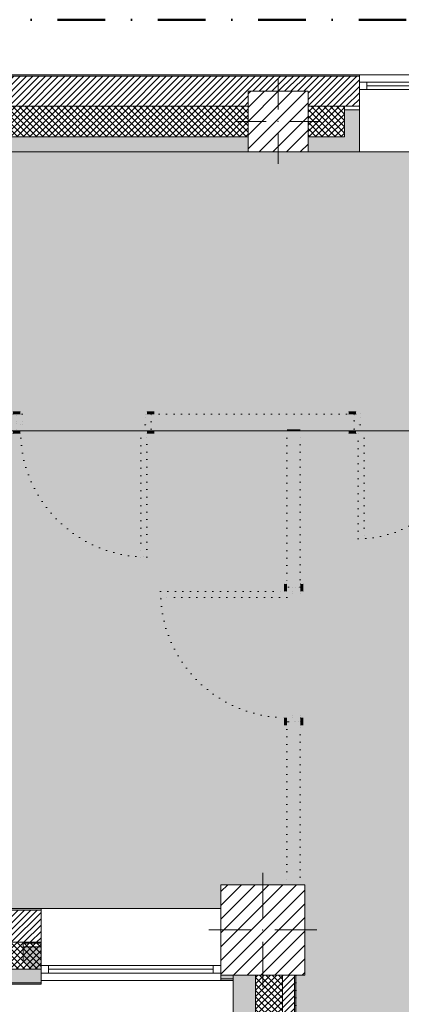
# Model space of a CAD drawing. Header units: millimetres. Extents: x -40968 to 11883, y -18948 to 4746.
# Tile 22 of 33: x -3526 to -977, y -1833 to 4746. Entities that reach past the tile are written whole.
import ezdxf

# ---------------------------------------------------------------- set-up
doc = ezdxf.new("R2010")
doc.units = ezdxf.units.MM
doc.header["$MEASUREMENT"] = 0
for name, pattern in [('Punteado_1', [50, 0, -50]), ('Punto & Rayas', [670.277762, 317.5, -176.388889, 0, -176.388874]), ('Wipeout_Contour', [1000, 0, -1000])]:
    doc.linetypes.add(name, pattern=pattern)
for name, color, linetype, lineweight, true_color in [('01_2D_Ambit_Pluma_Nº__242', 7, 'Continuous', 50, 0xfb0013), ('12_FAÇ_Façana_Pluma_Nº__102', 7, 'Continuous', 5, 0xcccccc), ('12_FAÇ_Façana_Pluma_Nº__174', 7, 'Continuous', 13, 0xe4ad2c), ('12_FAÇ_Façana_Pluma_Nº__176', 7, 'Continuous', 15, 0x93a0c6), ('12_FAÇ_Façana_Pluma_Nº__43', 7, 'Continuous', 5, 0xa4a4a6), ('14_PAV_Paviment existent_Pluma_Nº__102', 7, 'Continuous', 5, 0xcccccc), ('Ventanas Archicad_Pluma_Nº__23', 7, 'Continuous', 5, 0xa4a4a6), ('Ventanas Archicad_Pluma_Nº__3', 7, 'Continuous', 5, 0xa4a4a4), ('Ventanas Archicad_Pluma_Nº__43', 7, 'Continuous', 5, 0xa4a4a6)]:
    doc.layers.add(name, color=color, linetype=linetype, lineweight=lineweight, true_color=true_color)
for name, color, linetype in [('10_ESTR_Pilars', 7, 'Continuous'), ('12_FAÇ_Façana', 7, 'Continuous'), ('14_PAV_Paviment existent', 7, 'Continuous'), ('Demolido_07_CR_Cel Ras', 7, 'Continuous'), ('Demolido_12_FAÇ_Façana', 7, 'Continuous'), ('Demolido_Puertas Archicad', 7, 'Continuous'), ('Ventanas Archicad', 7, 'Continuous')]:
    doc.layers.add(name, color=color, linetype=linetype)
for name, color, linetype, lineweight in [('10_ESTR_Pilars_Pluma_Nº__20', 1, 'Continuous', 5), ('10_ESTR_Pilars_Pluma_Nº__28', 7, 'Continuous', 20), ('10_ESTR_Pilars_Pluma_Nº__42', 8, 'Continuous', 25), ('12_FAÇ_Façana_Pluma_Nº__2', 8, 'Continuous', 5), ('12_FAÇ_Façana_Pluma_Nº__7', 7, 'Continuous', 5), ('14_PAV_Paviment existent_Pluma_Nº__89', 7, 'Continuous', 5), ('Demolido_07_CR_Cel Ras_Pluma_Nº__1', 7, 'Continuous', 5), ('Demolido_07_CR_Cel Ras_Pluma_Nº__100', 2, 'Continuous', 5), ('Demolido_12_FAÇ_Façana_Pluma_Nº__1', 7, 'Continuous', 5), ('Demolido_12_FAÇ_Façana_Pluma_Nº__100', 2, 'Continuous', 5), ('Demolido_Puertas Archicad_Pluma_Nº__1', 7, 'Continuous', 5), ('Demolido_Puertas Archicad_Pluma_Nº__100', 2, 'Continuous', 5), ('Ventanas Archicad_Pluma_Nº__7', 7, 'Continuous', 5)]:
    doc.layers.add(name, color=color, linetype=linetype, lineweight=lineweight)
pattern_1 = [(45, (0, 0), (-21.213203, 21.213203), [])]
pattern_2 = [(45, (0, 0), (-21.2132, 21.2132), []), (135, (0, 0), (21.2132, 21.2132), [])]
pattern_3 = [(0, (0, 0), (0, 75), [0, -75])]
pattern_4 = [(45, (0, 0), (-45.9619, 45.9619), [])]

# ---------------------------------------------------------------- blocks, each defined once
blk = doc.blocks.new('Forjado_1_1', base_point=(7332.1, 1999.6))
at = {"layer": '14_PAV_Paviment existent_Pluma_Nº__102', "linetype": 'Continuous', "lineweight": 0, "true_color": 0x333333}
blk.add_hatch(color=250, dxfattribs=at).paths.add_polyline_path([(7332.1, 1999.6), (7332.1, 3863.5), (-28267.5, 3863.5), (-28277.4, 1999.6)])
at = {"layer": '14_PAV_Paviment existent_Pluma_Nº__89', "color": 7, "linetype": 'Continuous', "lineweight": 5, "flags": 128}
blk.add_lwpolyline([(7332.1, 1999.6), (-28277.4, 1999.6), (-28267.5, 3863.5), (7332.1, 3863.5)], close=True, dxfattribs=at)
blk = doc.blocks.new('Forjado_3_1', base_point=(-23028.4, -1194))
at = {"layer": 'Demolido_07_CR_Cel Ras_Pluma_Nº__100', "linetype": 'Continuous', "lineweight": 0, "true_color": 0x3f3f00}
blk.add_hatch(color=48, dxfattribs=at).paths.add_polyline_path([(-23028.4, -1194), (-1681.1, -1194), (-1681.1, -12339), (-1971.1, -12439), (-3638.9, -12429), (-3638.9, -17084), (5828.9, -17084), (5828.9, -16789), (6428.9, -16799), (6428.9, -12439), (6178.9, -12439), (6061.7, -1189.8), (7253.9, -1194), (7253.9, 3863.5), (-28209.8, 3863.5), (-28209.8, 2109.6), (-23028.4, 2109.6)])
at = {"layer": 'Demolido_07_CR_Cel Ras_Pluma_Nº__1', "color": 7, "linetype": 'Punteado_1', "lineweight": 5, "flags": 128}
blk.add_lwpolyline([(-23028.4, -1194), (-1681.1, -1194), (-1681.1, -12339), (-1971.1, -12439), (-3638.9, -12429), (-3638.9, -17084), (5828.9, -17084), (5828.9, -16789), (6428.9, -16799), (6428.9, -12439), (6178.9, -12439), (6061.7, -1189.8), (7253.9, -1194), (7253.9, 3863.5), (-28209.8, 3863.5), (-28209.8, 2109.6), (-23028.4, 2109.6)], close=True, dxfattribs=at)
blk = doc.blocks.new('Muro_1_1', base_point=(-1681.1, -1194))
at = {"layer": '12_FAÇ_Façana_Pluma_Nº__102', "linetype": 'Continuous', "lineweight": 0, "true_color": 0xe5e5e5}
blk.add_hatch(color=254, dxfattribs=at).paths.add_polyline_path([(-2101.1, -10659), (-1951.1, -10659), (-1951.1, -7439), (-1971.1, -7439), (-1971.1, -6989), (-1951.1, -6989), (-1951.1, -1639), (-2101.1, -1639)])
at = {"layer": '12_FAÇ_Façana_Pluma_Nº__174', "linetype": 'Continuous', "lineweight": 13, "true_color": 0xe4ad2c}
h = blk.add_hatch(dxfattribs=at)
h.set_pattern_fill('SATE_Aislamiento_0001', color=42, style=0, pattern_type=2)
h.set_pattern_definition(pattern_2)
h.paths.add_polyline_path([(-1951.1, -1639), (-1951.1, -6989), (-1771.1, -6989), (-1771.1, -1639)])
at = {"layer": '12_FAÇ_Façana_Pluma_Nº__176', "linetype": 'Continuous', "lineweight": 0, "true_color": 0x495063}
blk.add_hatch(color=251, dxfattribs=at).paths.add_polyline_path([(-1681.1, -1639), (-1691.1, -1639), (-1691.1, -6989), (-1681.1, -6989)])
at = {"layer": '12_FAÇ_Façana_Pluma_Nº__2', "linetype": 'Continuous', "lineweight": 5}
h = blk.add_hatch(dxfattribs=at)
h.set_pattern_fill('Ceramic_0001', color=8, style=0, pattern_type=2)
h.set_pattern_definition(pattern_1)
h.paths.add_polyline_path([(-1691.1, -1639), (-1771.1, -1639), (-1771.1, -6989), (-1691.1, -6989)])
at = {"layer": '12_FAÇ_Façana_Pluma_Nº__7', "color": 7, "linetype": 'Continuous', "lineweight": 5}
for p, q in [((-1951.1, -1639), (-1951.1, -6989)), ((-1771.1, -6989), (-1771.1, -1639)), ((-1691.1, -6989), (-1691.1, -1639))]:
    blk.add_line(p, q, dxfattribs=at)
at = {"layer": '12_FAÇ_Façana_Pluma_Nº__7', "color": 7, "linetype": 'Continuous', "lineweight": 5, "flags": 128}
for points in [[(-2101.1, -1639), (-2101.1, -10659)], [(-1681.1, -6989), (-1681.1, -1639)]]:
    blk.add_lwpolyline(points, dxfattribs=at)
blk = doc.blocks.new('Ventana Vertical Multi-Faja 27_3')
at = {"layer": 'Ventanas Archicad_Pluma_Nº__23', "color": 253, "linetype": 'Continuous', "lineweight": 5, "true_color": 0xa4a4a6}
for p, q in [((-600, 0), (-550, 0)), ((-550, 0), (-550, -50)), ((550, -50), (550, 0)), ((550, 0), (600, 0)), ((-550, -50), (-600, -50)), ((600, -50), (550, -50))]:
    blk.add_line(p, q, dxfattribs=at)
at = {"layer": 'Ventanas Archicad_Pluma_Nº__3', "color": 253, "linetype": 'Continuous', "lineweight": 5, "true_color": 0xa4a4a4}
for p, q in [((-600, 50), (600, 50)), ((-550, 0), (550, 0)), ((-550, -25), (550, -25)), ((550, -50), (-550, -50)), ((-600, -465), (600, -465))]:
    blk.add_line(p, q, dxfattribs=at)
at = {"layer": 'Ventanas Archicad_Pluma_Nº__43', "color": 253, "linetype": 'Continuous', "lineweight": 5, "true_color": 0xa4a4a6}
for p, q in [((-600, -160), (-600, -185)), ((600, -160), (600, -185))]:
    blk.add_line(p, q, dxfattribs=at)
at = {"layer": 'Ventanas Archicad_Pluma_Nº__7', "color": 7, "linetype": 'Continuous', "lineweight": 5}
for p, q in [((-600, 50), (-600, 40)), ((-600, 40), (-600, 0)), ((-600, 0), (-600, -50)), ((-600, 0), (-600, -50)), ((600, 50), (600, 40)), ((600, 40), (600, 0)), ((600, 0), (600, -50)), ((600, 0), (600, -50)), ((-600, -50), (-600, -160)), ((600, -50), (600, -160)), ((-600, -185), (-600, -365)), ((-600, -185), (-600, -365)), ((600, -185), (600, -365)), ((600, -185), (600, -365)), ((-600, -365), (-600, -465)), ((-600, -365), (-600, -465)), ((600, -365), (600, -465)), ((600, -365), (600, -465))]:
    blk.add_line(p, q, dxfattribs=at)
blk = doc.blocks.new('Muro_3_1', base_point=(11882.6, 4378.5))
at = {"layer": '12_FAÇ_Façana', "linetype": 'Continuous', "lineweight": 0, "true_color": 0x000000}
h = blk.add_hatch(dxfattribs=at)
h.set_pattern_fill('Yeso_0001', color=18, style=0, pattern_type=2)
h.set_pattern_definition(pattern_3)
h.paths.add_polyline_path([(-1257.3, 4168.5), (-1357.3, 4168.5), (-1357.3, 4143.5), (-1257.3, 4143.5)])
at = {"layer": '12_FAÇ_Façana_Pluma_Nº__102', "linetype": 'Continuous', "lineweight": 0, "true_color": 0xe5e5e5}
for points in [[(-1357.3, 3963.5), (-1257.3, 3863.5), (-1257.3, 4143.5), (-1357.3, 4143.5)], [(-2000.5, 3963.5), (-7000.5, 3963.5), (-7000.5, 3863.5), (-2000.5, 3863.5)], [(-1600.5, 3963.5), (-1600.5, 3863.5), (-1257.3, 3863.5), (-1357.3, 3963.5)]]:
    blk.add_hatch(color=254, dxfattribs=at).paths.add_polyline_path(points)
at = {"layer": '12_FAÇ_Façana_Pluma_Nº__174', "linetype": 'Continuous', "lineweight": 13, "true_color": 0xe4ad2c}
h = blk.add_hatch(dxfattribs=at)
h.set_pattern_fill('SATE_Aislamiento_0001', color=42, style=0, pattern_type=2)
h.set_pattern_definition(pattern_2)
h.paths.add_polyline_path([(-7000.5, 3963.5), (-2000.5, 3963.5), (-2000.5, 4168.5), (-7000.5, 4168.5)])
h = blk.add_hatch(dxfattribs=at)
h.set_pattern_fill('SATE_Aislamiento_0001', color=42, style=0, pattern_type=2)
h.set_pattern_definition(pattern_2)
h.paths.add_polyline_path([(-1600.5, 4168.5), (-1600.5, 3963.5), (-1357.3, 3963.5), (-1357.3, 4143.5), (-1357.3, 4168.5)])
at = {"layer": '12_FAÇ_Façana_Pluma_Nº__176', "linetype": 'Continuous', "lineweight": 0, "true_color": 0x495063}
blk.add_hatch(color=251, dxfattribs=at).paths.add_polyline_path([(-25995.4, 4378.5), (-25995.4, 4368.5), (-1257.3, 4368.5), (-1257.3, 4378.5)])
at = {"layer": '12_FAÇ_Façana_Pluma_Nº__2', "linetype": 'Continuous', "lineweight": 5}
h = blk.add_hatch(dxfattribs=at)
h.set_pattern_fill('Ceramic_0001', color=8, style=0, pattern_type=2)
h.set_pattern_definition(pattern_1)
h.paths.add_polyline_path([(-25995.4, 4168.5), (-21909.8, 4168.5), (-21909.8, 4268), (-21509.8, 4268), (-21509.8, 4168.5), (-18909.8, 4168.5), (-18909.8, 4268), (-18509.8, 4268), (-18509.8, 4168.5), (-7400.5, 4168.5), (-7400.5, 4268), (-7000.5, 4268), (-7000.5, 4168.5), (-2000.5, 4168.5), (-2000.5, 4268), (-1600.5, 4268), (-1600.5, 4168.5), (-1257.3, 4168.5), (-1257.3, 4368.5), (-25995.4, 4368.5)])
at = {"layer": '12_FAÇ_Façana_Pluma_Nº__43', "color": 253, "linetype": 'Continuous', "lineweight": 5, "true_color": 0xa4a4a6}
for p, q in [((-1357.3, 4168.5), (-1257.3, 4168.5)), ((-1357.3, 4143.5), (-1357.3, 4168.5)), ((-1257.3, 4168.5), (-1257.3, 4143.5)), ((-1257.3, 4143.5), (-1357.3, 4143.5))]:
    blk.add_line(p, q, dxfattribs=at)
at = {"layer": '12_FAÇ_Façana_Pluma_Nº__7', "color": 7, "linetype": 'Continuous', "lineweight": 5}
for p, q in [((-1257.3, 4368.5), (-25995.4, 4368.5)), ((-1257.3, 4378.5), (-1257.3, 4368.5)), ((-1257.3, 4368.5), (-1257.3, 4328.5)), ((-1257.3, 4328.5), (-1257.3, 4278.5)), ((-1257.3, 4278.5), (-1257.3, 4168.5)), ((-2000.5, 4168.5), (-7000.5, 4168.5)), ((-1357.3, 4168.5), (-1600.5, 4168.5)), ((-1357.3, 3963.5), (-1357.3, 4143.5)), ((-1257.3, 4143.5), (-1257.3, 3963.5)), ((-1257.3, 4143.5), (-1257.3, 3963.5)), ((-7000.5, 3963.5), (-2000.5, 3963.5)), ((-1600.5, 3963.5), (-1357.3, 3963.5)), ((-1257.3, 3963.5), (-1257.3, 3863.5)), ((-1257.3, 3963.5), (-1257.3, 3863.5))]:
    blk.add_line(p, q, dxfattribs=at)
at = {"layer": '12_FAÇ_Façana_Pluma_Nº__7', "color": 7, "linetype": 'Continuous', "lineweight": 5, "flags": 128}
for points in [[(-1257.3, 4378.5), (-25995.4, 4378.5)], [(-7000.5, 3863.5), (-2000.5, 3863.5)], [(-1600.5, 3863.5), (-1257.3, 3863.5)]]:
    blk.add_lwpolyline(points, dxfattribs=at)
at = {"layer": 'Ventanas Archicad', "color": 253, "linetype": 'Continuous', "lineweight": 5, "true_color": 0xa4a4a6, "zscale": 1000}
blk.add_blockref('Ventana Vertical Multi-Faja 27_3', (-657.3, 4328.5), dxfattribs=at)
blk = doc.blocks.new('Muro_7_1', base_point=(-5726, -1194))
at = {"layer": '12_FAÇ_Façana_Pluma_Nº__102', "linetype": 'Continuous', "lineweight": 0, "true_color": 0xe5e5e5}
for points in [[(-5726, -1689), (-3383.4, -1689), (-3383.4, -1599), (-5726, -1599)], [(-5726, -1699), (-3383.4, -1699), (-3383.4, -1689), (-5726, -1689)]]:
    blk.add_hatch(color=254, dxfattribs=at).paths.add_polyline_path(points)
at = {"layer": '12_FAÇ_Façana_Pluma_Nº__174', "linetype": 'Continuous', "lineweight": 13, "true_color": 0xe4ad2c}
h = blk.add_hatch(dxfattribs=at)
h.set_pattern_fill('SATE_Aislamiento_0001', color=42, style=0, pattern_type=2)
h.set_pattern_definition(pattern_2)
h.paths.add_polyline_path([(-5726, -1599), (-3383.4, -1599), (-3383.4, -1419), (-5726, -1419)])
at = {"layer": '12_FAÇ_Façana_Pluma_Nº__176', "linetype": 'Continuous', "lineweight": 0, "true_color": 0x495063}
blk.add_hatch(color=251, dxfattribs=at).paths.add_polyline_path([(-3383.4, -1194), (-5726, -1194), (-5726, -1204), (-3383.4, -1204)])
at = {"layer": '12_FAÇ_Façana_Pluma_Nº__2', "linetype": 'Continuous', "lineweight": 5}
h = blk.add_hatch(dxfattribs=at)
h.set_pattern_fill('Ceramic_0001', color=8, style=0, pattern_type=2)
h.set_pattern_definition(pattern_1)
h.paths.add_polyline_path([(-5726, -1419), (-3383.4, -1419), (-3383.4, -1204), (-5726, -1204)])
at = {"layer": '12_FAÇ_Façana_Pluma_Nº__7', "color": 7, "linetype": 'Continuous', "lineweight": 5}
for p, q in [((-3383.4, -1204), (-5726, -1204)), ((-5726, -1419), (-3383.4, -1419)), ((-5726, -1599), (-3383.4, -1599)), ((-5726, -1689), (-3383.4, -1689))]:
    blk.add_line(p, q, dxfattribs=at)
at = {"layer": '12_FAÇ_Façana_Pluma_Nº__7', "color": 7, "linetype": 'Continuous', "lineweight": 5, "flags": 128}
for points in [[(-3383.4, -1194), (-5726, -1194)], [(-5726, -1419), (-5726, -1424)], [(-3383.4, -1424), (-3383.4, -1419)], [(-5726, -1544), (-5726, -1599)], [(-3383.4, -1599), (-3383.4, -1544)], [(-5726, -1664), (-5726, -1699)], [(-5726, -1699), (-3383.4, -1699)], [(-3383.4, -1699), (-3383.4, -1664)]]:
    blk.add_lwpolyline(points, dxfattribs=at)
blk = doc.blocks.new('Ventana Vertical Multi-Faja 27_8')
at = {"layer": 'Ventanas Archicad_Pluma_Nº__23', "color": 253, "linetype": 'Continuous', "lineweight": 5, "true_color": 0xa4a4a6}
for p, q in [((-600, 0), (-550, 0)), ((-550, 0), (-550, -50)), ((550, -50), (550, 0)), ((550, 0), (600, 0)), ((-550, -50), (-600, -50)), ((600, -50), (550, -50))]:
    blk.add_line(p, q, dxfattribs=at)
at = {"layer": 'Ventanas Archicad_Pluma_Nº__3', "color": 253, "linetype": 'Continuous', "lineweight": 5, "true_color": 0xa4a4a4}
for p, q in [((-600, 50), (600, 50)), ((-550, 0), (550, 0)), ((-550, -25), (550, -25)), ((550, -50), (-550, -50)), ((-600, -430), (600, -430))]:
    blk.add_line(p, q, dxfattribs=at)
at = {"layer": 'Ventanas Archicad_Pluma_Nº__43', "color": 253, "linetype": 'Continuous', "lineweight": 5, "true_color": 0xa4a4a6}
for p, q in [((-600, -200), (-600, -175)), ((600, -200), (600, -175))]:
    blk.add_line(p, q, dxfattribs=at)
at = {"layer": 'Ventanas Archicad_Pluma_Nº__7', "color": 7, "linetype": 'Continuous', "lineweight": 5}
for p, q in [((-600, 50), (-600, 40)), ((-600, 40), (-600, 0)), ((-600, 40), (-600, 0)), ((-600, 0), (-600, -50)), ((-600, 0), (-600, -50)), ((-600, 0), (-600, -50)), ((-600, 0), (-600, -50)), ((600, 50), (600, 40)), ((600, 40), (600, 0)), ((600, 40), (600, 0)), ((600, 0), (600, -50)), ((600, 0), (600, -50)), ((600, 0), (600, -50)), ((600, 0), (600, -50)), ((-600, -50), (-600, -80)), ((-600, -50), (-600, -80)), ((600, -50), (600, -80)), ((600, -50), (600, -80)), ((-600, -80), (-600, -175)), ((-600, -80), (-600, -175)), ((600, -80), (600, -175)), ((600, -80), (600, -175)), ((-600, -200), (-600, -420)), ((600, -200), (600, -420)), ((-600, -420), (-600, -430)), ((600, -420), (600, -430))]:
    blk.add_line(p, q, dxfattribs=at)
blk = doc.blocks.new('Muro_20_1', base_point=(-3383.4, -1194))
at = {"layer": '12_FAÇ_Façana', "linetype": 'Continuous', "lineweight": 0, "true_color": 0x000000}
h = blk.add_hatch(dxfattribs=at)
h.set_pattern_fill('Yeso_0001', color=18, style=0, pattern_type=2)
h.set_pattern_definition(pattern_3)
h.paths.add_polyline_path([(-3383.4, -1424), (-3503.4, -1424), (-3503.4, -1449), (-3383.4, -1449)])
h = blk.add_hatch(dxfattribs=at)
h.set_pattern_fill('Yeso_0001', color=18, style=0, pattern_type=2)
h.set_pattern_definition(pattern_3)
h.paths.add_polyline_path([(-2183.4, -1424), (-2183.4, -1449), (-2063.4, -1449), (-2063.4, -1424)])
at = {"layer": '12_FAÇ_Façana_Pluma_Nº__102', "linetype": 'Continuous', "lineweight": 0, "true_color": 0xe5e5e5}
for points in [[(-3503.4, -1544), (-3383.4, -1664), (-3383.4, -1449), (-3503.4, -1449)], [(-2063.4, -1544), (-2063.4, -1449), (-2183.4, -1449), (-2183.4, -1664)], [(-2183.4, -1664), (-2101.1, -1664), (-2101.1, -1639), (-2158.4, -1639)]]:
    blk.add_hatch(color=254, dxfattribs=at).paths.add_polyline_path(points)
at = {"layer": '12_FAÇ_Façana_Pluma_Nº__176', "linetype": 'Continuous', "lineweight": 0, "true_color": 0x495063}
blk.add_hatch(color=251, dxfattribs=at).paths.add_polyline_path([(-2183.4, -1674), (-2101.1, -1674), (-2101.1, -1664), (-2183.4, -1664)])
at = {"layer": '12_FAÇ_Façana_Pluma_Nº__43', "color": 253, "linetype": 'Continuous', "lineweight": 5, "true_color": 0xa4a4a6}
for p, q in [((-3503.4, -1424), (-3383.4, -1424)), ((-3503.4, -1449), (-3503.4, -1424)), ((-3383.4, -1424), (-3383.4, -1449)), ((-2183.4, -1424), (-2183.4, -1449)), ((-2063.4, -1424), (-2183.4, -1424)), ((-2063.4, -1449), (-2063.4, -1424)), ((-3383.4, -1449), (-3503.4, -1449)), ((-2183.4, -1449), (-2063.4, -1449))]:
    blk.add_line(p, q, dxfattribs=at)
at = {"layer": '12_FAÇ_Façana_Pluma_Nº__7', "color": 7, "linetype": 'Continuous', "lineweight": 5}
for p, q in [((-3383.4, -1204), (-3383.4, -1194)), ((-3383.4, -1424), (-3383.4, -1204)), ((-2183.4, -1204), (-2183.4, -1194)), ((-2183.4, -1424), (-2183.4, -1204)), ((-3503.4, -1544), (-3503.4, -1449)), ((-3383.4, -1544), (-3383.4, -1449)), ((-3383.4, -1544), (-3383.4, -1449)), ((-2183.4, -1544), (-2183.4, -1449)), ((-2183.4, -1544), (-2183.4, -1449)), ((-2063.4, -1544), (-2063.4, -1449)), ((-3383.4, -1574), (-3383.4, -1544)), ((-3383.4, -1574), (-3383.4, -1544)), ((-3383.4, -1624), (-3383.4, -1574)), ((-3383.4, -1624), (-3383.4, -1574)), ((-2183.4, -1574), (-2183.4, -1544)), ((-2183.4, -1574), (-2183.4, -1544)), ((-2183.4, -1624), (-2183.4, -1574)), ((-2183.4, -1624), (-2183.4, -1574)), ((-3383.4, -1664), (-3383.4, -1624)), ((-3383.4, -1664), (-3383.4, -1624)), ((-2183.4, -1664), (-2183.4, -1624)), ((-2183.4, -1664), (-2183.4, -1624)), ((-3383.4, -1674), (-3383.4, -1664)), ((-2183.4, -1664), (-2101.1, -1664)), ((-2183.4, -1674), (-2183.4, -1664))]:
    blk.add_line(p, q, dxfattribs=at)
at = {"layer": '12_FAÇ_Façana_Pluma_Nº__7', "color": 7, "linetype": 'Continuous', "lineweight": 5, "flags": 128}
for points in [[(-2101.1, -1674), (-2101.1, -1639)], [(-2183.4, -1674), (-2101.1, -1674)]]:
    blk.add_lwpolyline(points, dxfattribs=at)
at = {"layer": 'Ventanas Archicad', "color": 253, "linetype": 'Continuous', "lineweight": 5, "true_color": 0xa4a4a6, "zscale": 1000, "rotation": 180}
blk.add_blockref('Ventana Vertical Multi-Faja 27_8', (-2783.4, -1624), dxfattribs=at)
blk = doc.blocks.new('Puerta 27[12]_1')
at = {"layer": 'Demolido_Puertas Archicad_Pluma_Nº__100', "linetype": 'Continuous', "lineweight": 5}
for points in [[(-2585.8, 925.9), (-2585.8, 885.9), (-1741.8, 885.9), (-1741.8, 925.9)], [(-1760.8, 925.9), (-1741.8, 925.9), (-1741.8, 975.9), (-1760.8, 975.9)], [(-1651.8, 953.9), (-1741.8, 953.9), (-1741.8, 925.9), (-1701.8, 925.9), (-1701.8, 913.9), (-1651.8, 913.9)], [(-1651.8, 925.9), (-1632.8, 925.9), (-1632.8, 975.9), (-1651.8, 975.9)], [(-1741.8, 81.9), (-1760.8, 81.9), (-1760.8, 31.9), (-1741.8, 31.9)], [(-1651.8, 93.9), (-1701.8, 93.9), (-1701.8, 81.9), (-1741.8, 81.9), (-1741.8, 53.9), (-1651.8, 53.9)], [(-1632.8, 81.9), (-1651.8, 81.9), (-1651.8, 31.9), (-1632.8, 31.9)]]:
    blk.add_hatch(color=2, dxfattribs=at).paths.add_polyline_path(points)
at = {"layer": 'Demolido_Puertas Archicad_Pluma_Nº__1', "color": 7, "linetype": 'Punteado_1', "lineweight": 5}
for p, q in [((-2585.8, 925.9), (-1741.8, 925.9)), ((-2585.8, 885.9), (-2585.8, 925.9)), ((-1760.8, 925.9), (-1760.8, 975.9)), ((-1760.8, 975.9), (-1741.8, 975.9)), ((-1741.8, 925.9), (-1760.8, 925.9)), ((-1741.8, 975.9), (-1741.8, 925.9)), ((-1741.8, 953.9), (-1741.8, 975.9)), ((-1741.8, 953.9), (-1741.8, 975.9)), ((-1651.8, 953.9), (-1741.8, 953.9)), ((-1741.8, 953.9), (-1741.8, 925.9)), ((-1741.8, 953.9), (-1731.8, 953.9)), ((-1741.8, 953.9), (-1731.8, 953.9)), ((-1741.8, 925.9), (-1701.8, 925.9)), ((-1741.8, 925.9), (-1741.8, 885.9)), ((-1731.8, 953.9), (-1661.8, 953.9)), ((-1731.8, 953.9), (-1661.8, 953.9)), ((-1701.8, 925.9), (-1701.8, 913.9)), ((-1661.8, 953.9), (-1651.8, 953.9)), ((-1661.8, 953.9), (-1651.8, 953.9)), ((-1651.8, 925.9), (-1651.8, 975.9)), ((-1651.8, 975.9), (-1632.8, 975.9)), ((-1651.8, 953.9), (-1651.8, 975.9)), ((-1651.8, 953.9), (-1651.8, 975.9)), ((-1651.8, 913.9), (-1651.8, 953.9)), ((-1632.8, 925.9), (-1651.8, 925.9)), ((-1632.8, 975.9), (-1632.8, 925.9)), ((-1741.8, 885.9), (-2585.8, 885.9)), ((-1701.8, 913.9), (-1651.8, 913.9)), ((-1760.8, 31.9), (-1760.8, 81.9)), ((-1760.8, 81.9), (-1741.8, 81.9)), ((-1741.8, 81.9), (-1741.8, 31.9)), ((-1701.8, 81.9), (-1741.8, 81.9)), ((-1741.8, 81.9), (-1741.8, 53.9)), ((-1651.8, 93.9), (-1701.8, 93.9)), ((-1701.8, 93.9), (-1701.8, 81.9)), ((-1651.8, 53.9), (-1651.8, 93.9)), ((-1651.8, 31.9), (-1651.8, 81.9)), ((-1651.8, 81.9), (-1632.8, 81.9)), ((-1632.8, 81.9), (-1632.8, 31.9)), ((-1741.8, 31.9), (-1760.8, 31.9)), ((-1741.8, 53.9), (-1651.8, 53.9)), ((-1741.8, 53.9), (-1731.8, 53.9)), ((-1741.8, 53.9), (-1731.8, 53.9)), ((-1741.8, 53.9), (-1741.8, 31.9)), ((-1741.8, 53.9), (-1741.8, 31.9)), ((-1731.8, 53.9), (-1661.8, 53.9)), ((-1731.8, 53.9), (-1661.8, 53.9)), ((-1661.8, 53.9), (-1651.8, 53.9)), ((-1661.8, 53.9), (-1651.8, 53.9)), ((-1651.8, 53.9), (-1651.8, 31.9)), ((-1651.8, 53.9), (-1651.8, 31.9)), ((-1632.8, 31.9), (-1651.8, 31.9))]:
    blk.add_line(p, q, dxfattribs=at)
blk.add_arc((-1741.8, 925.9), 844, 180, 270, dxfattribs=at)
blk = doc.blocks.new('Muro_77_1', base_point=(-1651.8, -1034))
at = {"layer": 'Demolido_12_FAÇ_Façana_Pluma_Nº__100', "linetype": 'Continuous', "lineweight": 5}
for points in [[(-1741.8, 1999.6), (-1741.8, 953.9), (-1731.8, 953.9), (-1731.8, 1999.6)], [(-1731.8, 1999.6), (-1661.8, 1999.6), (-1661.8, 2009.6), (-1731.8, 2009.6)], [(-1731.8, 1999.6), (-1731.8, 953.9), (-1661.8, 953.9), (-1661.8, 1999.6)], [(-1661.8, 1999.6), (-1661.8, 953.9), (-1651.8, 953.9), (-1651.8, 1999.6)], [(-1741.8, -1034), (-1731.8, -1034), (-1731.8, 53.9), (-1741.8, 53.9)], [(-1731.8, -1034), (-1661.8, -1034), (-1661.8, 53.9), (-1731.8, 53.9)], [(-1661.8, -1034), (-1651.8, -1034), (-1651.8, 53.9), (-1661.8, 53.9)]]:
    blk.add_hatch(color=2, dxfattribs=at).paths.add_polyline_path(points)
at = {"layer": 'Demolido_12_FAÇ_Façana_Pluma_Nº__1', "color": 7, "linetype": 'Punteado_1', "lineweight": 5}
for p, q in [((-1741.8, 953.9), (-1741.8, 975.9)), ((-1741.8, 953.9), (-1731.8, 953.9)), ((-1731.8, 953.9), (-1661.8, 953.9)), ((-1661.8, 953.9), (-1651.8, 953.9)), ((-1651.8, 953.9), (-1651.8, 975.9)), ((-1741.8, 53.9), (-1741.8, 31.9)), ((-1741.8, 53.9), (-1731.8, 53.9)), ((-1731.8, 53.9), (-1661.8, 53.9)), ((-1661.8, 53.9), (-1651.8, 53.9)), ((-1651.8, 53.9), (-1651.8, 31.9))]:
    blk.add_line(p, q, dxfattribs=at)
at = {"layer": 'Demolido_12_FAÇ_Façana_Pluma_Nº__1', "color": 7, "linetype": 'Punteado_1', "lineweight": 5, "flags": 128}
for points in [[(-1741.8, 1999.6), (-1741.8, 953.9)], [(-1651.8, 953.9), (-1651.8, 1999.6)], [(-1741.8, 53.9), (-1741.8, -1034)], [(-1651.8, -1034), (-1651.8, 53.9)], [(-1731.8, -1034), (-1741.8, -1034)], [(-1661.8, -1034), (-1731.8, -1034)], [(-1651.8, -1034), (-1661.8, -1034)]]:
    blk.add_lwpolyline(points, dxfattribs=at)
at = {"layer": 'Demolido_Puertas Archicad', "color": 7, "linetype": 'Punteado_1', "lineweight": 5}
blk.add_blockref('Puerta 27[12]_1', (0, 0), dxfattribs=at)
blk = doc.blocks.new('Puerta 27[20]_1')
at = {"layer": 'Demolido_Puertas Archicad_Pluma_Nº__100', "linetype": 'Continuous', "lineweight": 5}
for points in [[(-3521, 2128.6), (-3571, 2128.6), (-3571, 2109.6), (-3521, 2109.6)], [(-3509, 2109.6), (-3549, 2109.6), (-3549, 1999.6), (-3521, 1999.6), (-3521, 2039.6), (-3509, 2039.6)], [(-2649, 2109.6), (-2689, 2109.6), (-2689, 2039.6), (-2677, 2039.6), (-2677, 1999.6), (-2649, 1999.6)], [(-2677, 2109.6), (-2627, 2109.6), (-2627, 2128.6), (-2677, 2128.6)], [(-3521, 1999.6), (-3571, 1999.6), (-3571, 1980.6), (-3521, 1980.6)], [(-2677, 1155.6), (-2677, 1999.6), (-2717, 1999.6), (-2717, 1155.6)], [(-2677, 1980.6), (-2627, 1980.6), (-2627, 1999.6), (-2677, 1999.6)]]:
    blk.add_hatch(color=2, dxfattribs=at).paths.add_polyline_path(points)
at = {"layer": 'Demolido_Puertas Archicad_Pluma_Nº__1', "color": 7, "linetype": 'Punteado_1', "lineweight": 5}
for p, q in [((-3521, 2128.6), (-3571, 2128.6)), ((-3571, 2128.6), (-3571, 2109.6)), ((-3571, 2109.6), (-3521, 2109.6)), ((-3549, 2109.6), (-3571, 2109.6)), ((-3549, 2109.6), (-3571, 2109.6)), ((-3549, 1999.6), (-3549, 2109.6)), ((-3549, 2109.6), (-3509, 2109.6)), ((-3549, 2099.6), (-3549, 2109.6)), ((-3549, 2099.6), (-3549, 2109.6)), ((-3521, 2109.6), (-3521, 2128.6)), ((-3509, 2109.6), (-3509, 2039.6)), ((-2689, 2039.6), (-2689, 2109.6)), ((-2689, 2109.6), (-2649, 2109.6)), ((-2627, 2128.6), (-2677, 2128.6)), ((-2677, 2128.6), (-2677, 2109.6)), ((-2677, 2109.6), (-2627, 2109.6)), ((-2649, 2109.6), (-2649, 1999.6)), ((-2649, 2099.6), (-2649, 2109.6)), ((-2649, 2099.6), (-2649, 2109.6)), ((-2649, 2109.6), (-2627, 2109.6)), ((-2649, 2109.6), (-2627, 2109.6)), ((-2627, 2109.6), (-2627, 2128.6)), ((-3549, 2009.6), (-3549, 2099.6)), ((-3549, 2009.6), (-3549, 2099.6)), ((-3509, 2039.6), (-3521, 2039.6)), ((-3521, 2039.6), (-3521, 1999.6)), ((-2677, 2039.6), (-2689, 2039.6)), ((-2677, 1999.6), (-2677, 2039.6)), ((-2649, 2009.6), (-2649, 2099.6)), ((-2649, 2009.6), (-2649, 2099.6)), ((-3521, 1999.6), (-3571, 1999.6)), ((-3571, 1999.6), (-3571, 1980.6)), ((-3549, 1999.6), (-3571, 1999.6)), ((-3549, 1999.6), (-3571, 1999.6)), ((-3571, 1980.6), (-3521, 1980.6)), ((-3549, 1999.6), (-3549, 2009.6)), ((-3549, 1999.6), (-3549, 2009.6)), ((-3521, 1999.6), (-3549, 1999.6)), ((-3521, 1980.6), (-3521, 1999.6)), ((-2677, 1999.6), (-2717, 1999.6)), ((-2717, 1999.6), (-2717, 1155.6)), ((-2627, 1999.6), (-2677, 1999.6)), ((-2677, 1999.6), (-2677, 1980.6)), ((-2649, 1999.6), (-2677, 1999.6)), ((-2677, 1155.6), (-2677, 1999.6)), ((-2677, 1980.6), (-2627, 1980.6)), ((-2649, 1999.6), (-2649, 2009.6)), ((-2649, 1999.6), (-2649, 2009.6)), ((-2649, 1999.6), (-2627, 1999.6)), ((-2649, 1999.6), (-2627, 1999.6)), ((-2627, 1980.6), (-2627, 1999.6)), ((-2717, 1155.6), (-2677, 1155.6))]:
    blk.add_line(p, q, dxfattribs=at)
blk.add_arc((-2677, 1999.6), 844, 180, 270, dxfattribs=at)
blk = doc.blocks.new('Puerta Doble 27[24]_1')
at = {"layer": 'Demolido_Puertas Archicad_Pluma_Nº__100', "linetype": 'Continuous', "lineweight": 5}
for points in [[(-1279.9, 2109.6), (-1279.9, 2128.6), (-1329.9, 2128.6), (-1329.9, 2109.6)], [(-1292.9, 2114.6), (-1292.9, 1999.6), (-1264.9, 1999.6), (-1264.9, 2039.6), (-1252.9, 2039.6), (-1252.9, 2114.6)], [(167.1, 2114.6), (167.1, 2039.6), (179.1, 2039.6), (179.1, 1999.6), (207.1, 1999.6), (207.1, 2114.6)], [(194.1, 2128.6), (194.1, 2109.6), (244.1, 2109.6), (244.1, 2128.6)], [(-1279.9, 1980.6), (-1279.9, 1999.6), (-1329.9, 1999.6), (-1329.9, 1980.6)], [(-1264.9, 1277.6), (-1224.9, 1277.6), (-1224.9, 1999.6), (-1264.9, 1999.6)], [(179.1, 1277.6), (179.1, 1999.6), (139.1, 1999.6), (139.1, 1277.6)], [(194.1, 1999.6), (194.1, 1980.6), (244.1, 1980.6), (244.1, 1999.6)]]:
    blk.add_hatch(color=2, dxfattribs=at).paths.add_polyline_path(points)
at = {"layer": 'Demolido_Puertas Archicad_Pluma_Nº__1', "color": 7, "linetype": 'Punteado_1', "lineweight": 5}
for p, q in [((-1329.9, 2109.6), (-1329.9, 2128.6)), ((-1329.9, 2128.6), (-1279.9, 2128.6)), ((-1279.9, 2109.6), (-1329.9, 2109.6)), ((-1292.9, 2109.6), (-1329.9, 2109.6)), ((-1292.9, 2109.6), (-1329.9, 2109.6)), ((-1292.9, 2114.6), (-1292.9, 1999.6)), ((-1252.9, 2114.6), (-1292.9, 2114.6)), ((-1292.9, 2099.6), (-1292.9, 2109.6)), ((-1292.9, 2099.6), (-1292.9, 2109.6)), ((-1279.9, 2128.6), (-1279.9, 2109.6)), ((-1252.9, 2039.6), (-1252.9, 2114.6)), ((167.1, 2114.6), (167.1, 2039.6)), ((207.1, 2114.6), (167.1, 2114.6)), ((194.1, 2128.6), (244.1, 2128.6)), ((194.1, 2109.6), (194.1, 2128.6)), ((244.1, 2109.6), (194.1, 2109.6)), ((207.1, 1999.6), (207.1, 2114.6)), ((207.1, 2099.6), (207.1, 2109.6)), ((207.1, 2099.6), (207.1, 2109.6)), ((207.1, 2109.6), (244.1, 2109.6)), ((207.1, 2109.6), (244.1, 2109.6)), ((244.1, 2128.6), (244.1, 2109.6)), ((-1292.9, 2009.6), (-1292.9, 2099.6)), ((-1292.9, 2009.6), (-1292.9, 2099.6)), ((-1264.9, 1999.6), (-1264.9, 2039.6)), ((-1264.9, 2039.6), (-1252.9, 2039.6)), ((167.1, 2039.6), (179.1, 2039.6)), ((179.1, 2039.6), (179.1, 1999.6)), ((207.1, 2009.6), (207.1, 2099.6)), ((207.1, 2009.6), (207.1, 2099.6)), ((-1329.9, 1980.6), (-1329.9, 1999.6)), ((-1329.9, 1999.6), (-1279.9, 1999.6)), ((-1292.9, 1999.6), (-1329.9, 1999.6)), ((-1292.9, 1999.6), (-1329.9, 1999.6)), ((-1279.9, 1980.6), (-1329.9, 1980.6)), ((-1292.9, 1999.6), (-1292.9, 2009.6)), ((-1292.9, 1999.6), (-1292.9, 2009.6)), ((-1292.9, 1999.6), (-1264.9, 1999.6)), ((-1279.9, 1999.6), (-1279.9, 1980.6)), ((-1264.9, 1277.6), (-1264.9, 1999.6)), ((-1264.9, 1999.6), (-1224.9, 1999.6)), ((-1224.9, 1999.6), (-1224.9, 1277.6)), ((179.1, 1999.6), (139.1, 1999.6)), ((139.1, 1999.6), (139.1, 1277.6)), ((179.1, 1999.6), (207.1, 1999.6)), ((179.1, 1277.6), (179.1, 1999.6)), ((194.1, 1999.6), (244.1, 1999.6)), ((194.1, 1980.6), (194.1, 1999.6)), ((244.1, 1980.6), (194.1, 1980.6)), ((207.1, 1999.6), (207.1, 2009.6)), ((207.1, 1999.6), (207.1, 2009.6)), ((207.1, 1999.6), (244.1, 1999.6)), ((207.1, 1999.6), (244.1, 1999.6)), ((244.1, 1999.6), (244.1, 1980.6)), ((-1224.9, 1277.6), (-1264.9, 1277.6)), ((139.1, 1277.6), (179.1, 1277.6))]:
    blk.add_line(p, q, dxfattribs=at)
for centre, start, end in [((-1264.9, 1999.6), 270, 0), ((179.1, 1999.6), 180, 270)]:
    blk.add_arc(centre, 722, start, end, dxfattribs=at)
blk = doc.blocks.new('Muro_104_1', base_point=(7332.1, 1999.6))
at = {"layer": 'Demolido_12_FAÇ_Façana_Pluma_Nº__100', "linetype": 'Continuous', "lineweight": 5}
for points in [[(-2649, 2099.6), (-1292.9, 2099.6), (-1292.9, 2109.6), (-2649, 2109.6)], [(-2649, 2009.6), (-1731.8, 2009.6), (-1731.8, 2099.6), (-2649, 2099.6)], [(-1731.8, 2009.6), (-1661.8, 2009.6), (-1661.8, 2099.6), (-1731.8, 2099.6)], [(-1661.8, 2009.6), (-1292.9, 2009.6), (-1292.9, 2099.6), (-1661.8, 2099.6)], [(-1741.8, 2009.6), (-2649, 2009.6), (-2649, 1999.6), (-1741.8, 1999.6)], [(-1741.8, 1999.6), (-1731.8, 1999.6), (-1731.8, 2009.6), (-1741.8, 2009.6)], [(-1661.8, 1999.6), (-1651.8, 1999.6), (-1651.8, 2009.6), (-1661.8, 2009.6)], [(-1292.9, 2009.6), (-1651.8, 2009.6), (-1651.8, 1999.6), (-1292.9, 1999.6)]]:
    blk.add_hatch(color=2, dxfattribs=at).paths.add_polyline_path(points)
at = {"layer": 'Demolido_12_FAÇ_Façana_Pluma_Nº__1', "color": 7, "linetype": 'Punteado_1', "lineweight": 5}
for p, q in [((-2649, 2109.6), (-2627, 2109.6)), ((-2649, 2099.6), (-2649, 2109.6)), ((-1292.9, 2109.6), (-1329.9, 2109.6)), ((-1292.9, 2099.6), (-1292.9, 2109.6)), ((-2649, 2009.6), (-2649, 2099.6)), ((-1292.9, 2009.6), (-1292.9, 2099.6)), ((-2649, 1999.6), (-2649, 2009.6)), ((-2649, 1999.6), (-2627, 1999.6)), ((-1292.9, 1999.6), (-1329.9, 1999.6)), ((-1292.9, 1999.6), (-1292.9, 2009.6))]:
    blk.add_line(p, q, dxfattribs=at)
at = {"layer": 'Demolido_12_FAÇ_Façana_Pluma_Nº__1', "color": 7, "linetype": 'Punteado_1', "lineweight": 5, "flags": 128}
for points in [[(-1292.9, 2109.6), (-2649, 2109.6)], [(-2649, 1999.6), (-1741.8, 1999.6)], [(-1651.8, 1999.6), (-1292.9, 1999.6)]]:
    blk.add_lwpolyline(points, dxfattribs=at)
at = {"layer": 'Demolido_Puertas Archicad', "color": 7, "linetype": 'Punteado_1', "lineweight": 5}
for name in ['Puerta 27[20]_1', 'Puerta Doble 27[24]_1']:
    blk.add_blockref(name, (0, 0), dxfattribs=at)
blk = doc.blocks.new('Pilar_6_1', base_point=(-1902.3, -1336.5))
at = {"color": 254, "linetype": 'Wipeout_Contour', "lineweight": 0, "ltscale": 9373.82675}
blk.add_wipeout([(-2183.4, -1639), (-1621.1, -1639), (-1621.1, -1034), (-2183.4, -1034)], dxfattribs=at).dxf.layer = '10_ESTR_Pilars'
at = {"layer": '10_ESTR_Pilars_Pluma_Nº__42', "linetype": 'Continuous', "lineweight": 25}
h = blk.add_hatch(dxfattribs=at)
h.set_pattern_fill('00_GCT_trama_45º_e1_400__05', color=8, style=0, pattern_type=2)
h.set_pattern_definition(pattern_4)
h.paths.add_polyline_path([(-2183.4, -1639), (-1621.1, -1639), (-1621.1, -1034), (-2183.4, -1034)])
at = {"layer": '10_ESTR_Pilars_Pluma_Nº__20', "color": 1, "linetype": 'Continuous', "lineweight": 5}
for p, q in [((-1902.3, -1256.5), (-1902.3, -954)), ((-1982.3, -1336.5), (-2263.4, -1336.5)), ((-1822.3, -1336.5), (-1541.1, -1336.5)), ((-1902.3, -1416.5), (-1902.3, -1719))]:
    blk.add_line(p, q, dxfattribs=at)
blk.add_point((-1902.3, -1336.5), dxfattribs=at)
at = {"layer": '10_ESTR_Pilars_Pluma_Nº__28', "color": 7, "linetype": 'Continuous', "lineweight": 20, "flags": 128}
blk.add_lwpolyline([(-2183.4, -1639), (-1621.1, -1639), (-1621.1, -1034), (-2183.4, -1034)], close=True, dxfattribs=at)
blk = doc.blocks.new('Pilar_33_1', base_point=(-1800.5, 4065.7))
at = {"color": 254, "linetype": 'Wipeout_Contour', "lineweight": 0, "ltscale": 17804.353941}
blk.add_wipeout([(-2000.5, 3863.5), (-1600.5, 3863.5), (-1600.5, 4268), (-2000.5, 4268)], dxfattribs=at).dxf.layer = '10_ESTR_Pilars'
at = {"layer": '10_ESTR_Pilars_Pluma_Nº__42', "linetype": 'Continuous', "lineweight": 25}
h = blk.add_hatch(dxfattribs=at)
h.set_pattern_fill('00_GCT_trama_45º_e1_400__05', color=8, style=0, pattern_type=2)
h.set_pattern_definition(pattern_4)
h.paths.add_polyline_path([(-2000.5, 3863.5), (-1600.5, 3863.5), (-1600.5, 4268), (-2000.5, 4268)])
at = {"layer": '10_ESTR_Pilars_Pluma_Nº__20', "color": 1, "linetype": 'Continuous', "lineweight": 5}
for p, q in [((-1800.5, 4145.7), (-1800.5, 4348)), ((-1880.5, 4065.7), (-2080.5, 4065.7)), ((-1720.5, 4065.7), (-1520.5, 4065.7)), ((-1800.5, 3985.7), (-1800.5, 3783.5))]:
    blk.add_line(p, q, dxfattribs=at)
blk.add_point((-1800.5, 4065.7), dxfattribs=at)
at = {"layer": '10_ESTR_Pilars_Pluma_Nº__28', "color": 7, "linetype": 'Continuous', "lineweight": 20, "flags": 128}
blk.add_lwpolyline([(-2000.5, 3863.5), (-1600.5, 3863.5), (-1600.5, 4268), (-2000.5, 4268)], close=True, dxfattribs=at)
blk = doc.blocks.new('Pilar_40_1', base_point=(-1800.5, 4065.7))
at = {"color": 254, "linetype": 'Wipeout_Contour', "lineweight": 0, "ltscale": 17804.353941}
blk.add_wipeout([(-2000.5, 3863.5), (-1600.5, 3863.5), (-1600.5, 4268), (-2000.5, 4268)], dxfattribs=at).dxf.layer = '10_ESTR_Pilars'
at = {"layer": '10_ESTR_Pilars_Pluma_Nº__42', "linetype": 'Continuous', "lineweight": 25}
h = blk.add_hatch(dxfattribs=at)
h.set_pattern_fill('00_GCT_trama_45º_e1_400__05', color=8, style=0, pattern_type=2)
h.set_pattern_definition(pattern_4)
h.paths.add_polyline_path([(-2000.5, 3863.5), (-1600.5, 3863.5), (-1600.5, 4268), (-2000.5, 4268)])
at = {"layer": '10_ESTR_Pilars_Pluma_Nº__20', "color": 1, "linetype": 'Continuous', "lineweight": 5}
for p, q in [((-1800.5, 4145.7), (-1800.5, 4348)), ((-1880.5, 4065.7), (-2080.5, 4065.7)), ((-1720.5, 4065.7), (-1520.5, 4065.7)), ((-1800.5, 3985.7), (-1800.5, 3783.5))]:
    blk.add_line(p, q, dxfattribs=at)
blk.add_point((-1800.5, 4065.7), dxfattribs=at)
at = {"layer": '10_ESTR_Pilars_Pluma_Nº__28', "color": 7, "linetype": 'Continuous', "lineweight": 20, "flags": 128}
blk.add_lwpolyline([(-2000.5, 3863.5), (-1600.5, 3863.5), (-1600.5, 4268), (-2000.5, 4268)], close=True, dxfattribs=at)

msp = doc.modelspace()

# ---------------------------------------------------------------- linework, layer by layer
at = {"layer": '01_2D_Ambit_Pluma_Nº__242', "color": 1, "linetype": 'Punto & Rayas', "lineweight": 50, "true_color": 0xfb0013, "flags": 128}
msp.add_lwpolyline([(-28500, 1816.8), (-28500, 4745.9), (7879.6, 4745.9), (7879.6, -1396.9), (6474.1, -1396.9), (6474.1, -11392.7), (6916.3, -11392.7), (6916.3, -17756.6), (-3932.3, -17756.6), (-3932.3, -11834.9), (-2447.9, -11834.9), (-2447.9, -2249.6), (-23311.2, -2249.6), (-23311.2, 1816.8)], close=True, dxfattribs=at)

# ---------------------------------------------------------------- block references
at = {"layer": '12_FAÇ_Façana', "color": 7, "lineweight": 20}
for name, p in [('Muro_3_1', (11882.6, 4378.5)), ('Muro_7_1', (-5726, -1194)), ('Muro_20_1', (-3383.4, -1194)), ('Muro_1_1', (-1681.1, -1194))]:
    msp.add_blockref(name, p, dxfattribs=at)
at = {"layer": '14_PAV_Paviment existent', "color": 7, "linetype": 'Continuous', "lineweight": 5}
msp.add_blockref('Forjado_1_1', (7332.1, 1999.6), dxfattribs=at)
at = {"layer": 'Demolido_07_CR_Cel Ras', "color": 7, "linetype": 'Punteado_1', "lineweight": 5}
msp.add_blockref('Forjado_3_1', (-23028.4, -1194), dxfattribs=at)
at = {"layer": 'Demolido_12_FAÇ_Façana', "color": 7, "lineweight": 5}
for name, p in [('Muro_104_1', (7332.1, 1999.6)), ('Muro_77_1', (-1651.8, -1034))]:
    msp.add_blockref(name, p, dxfattribs=at)

# ---------------------------------------------------------------- next in the draw order: block references
at = {"layer": '10_ESTR_Pilars', "color": 7, "lineweight": 20}
for name, p in [('Pilar_33_1', (-1800.5, 4065.7)), ('Pilar_6_1', (-1902.3, -1336.5))]:
    msp.add_blockref(name, p, dxfattribs=at)

# ---------------------------------------------------------------- next in the draw order: block references
msp.add_blockref('Pilar_40_1', (-1800.5, 4065.7), dxfattribs=at)

doc.saveas('drawing.dxf')
